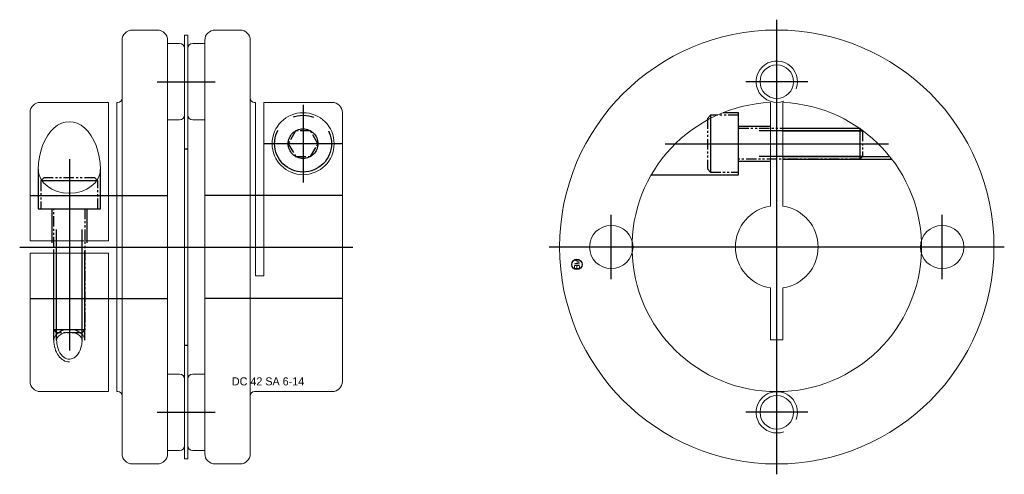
# Model space of a CAD drawing. Extents: x -14.3 to 80.9, y -22 to 22.
import ezdxf
from ezdxf.enums import TextEntityAlignment as Align

# ---------------------------------------------------------------- set-up
doc = ezdxf.new("R2010")
doc.units = 0
doc.header["$LTSCALE"] = 8
for name, pattern in [('CENTER', [50.8, 31.75, -6.35, 6.35, -6.35]), ('HIDDEN', [9.525, 6.35, -3.175]), ('PHANTOM', [2.5, 1.25, -0.25, 0.25, -0.25, 0.25, -0.25])]:
    doc.linetypes.add(name, pattern=pattern)
doc.layers.get('0').update_dxf_attribs({"linetype": 'CONTINUOUS', "lineweight": 18})
for name, color, linetype in [('BOM', 6, 'CONTINUOUS'), ('CENTER', 1, 'CENTER'), ('HIDDEN', 2, 'HIDDEN'), ('PHANTOM', 6, 'PHANTOM')]:
    doc.layers.add(name, color=color, linetype=linetype)
doc.layers.add('THIN', color=3, linetype='CONTINUOUS', lineweight=5)
doc.styles.add('ADESK1', font='romans')

# ---------------------------------------------------------------- blocks, each defined once
blk = doc.blocks.new('MCLBM2')
blk.add_circle((0, 0), 0.5)
at = {"style": 'ADESK1'}
blk.add_text('BM', height=0.5, dxfattribs=at).set_placement((0, 0), align=Align.MIDDLE)
at = {"style": 'ADESK1', "flags": 1}
for tag, p in [('NAME', (0, -1)), ('ENAME', (0, -2)), ('SPEC', (0, -3)), ('MATERIAL', (0, -4)), ('QTY', (0, -5)), ('WEIGHT', (0, -6)), ('PRICE', (0, -7)), ('REMARK', (0, -8)), ('USER1', (0, -9)), ('USER2', (0, -10)), ('USER3', (0, -11)), ('USER4', (0, -12)), ('USER5', (0, -13)), ('USER6', (0, -14))]:
    blk.add_attdef(tag, p, '', height=0.5, dxfattribs=at)

msp = doc.modelspace()

# ---------------------------------------------------------------- linework, layer by layer
for p, q in [((-1, 21), (-3.4, 21)), ((7, 21), (4.6, 21)), ((-4.4, 20), (-4.4, -20)), ((0, 20), (0, -20)), ((1.65, 20.5), (1.95, 20.5)), ((1.65, -20.5), (1.65, 20.5)), ((1.95, 20.5), (1.95, -20.5)), ((3.6, 20), (3.6, -20)), ((8, -20), (8, 20)), ((0, 19.7), (1.15, 19.7)), ((0, 12.3), (0, 19.7)), ((1.65, 19.2), (1.65, 12.8)), ((-12.3, 14), (-5.7, 14)), ((-5.7, 14), (-5.7, 0.6)), ((-4.9, 14), (-4.9, -14)), ((-4.9, 14), (-4.8, 14)), ((8.5, 14), (8.4, 14)), ((8.5, -2.8), (8.5, 14)), ((15.9, 14), (9.3, 14)), ((9.3, 14), (9.3, -2.8)), ((58.3, 13.987), (58.3, 3.955)), ((59.5, 3.955), (59.5, 13.987)), ((-13.3, 13), (-13.3, 0.6)), ((16.9, -13), (16.9, 13)), ((1.15, 12.3), (0, 12.3)), ((-13.3, 0.6), (-5.7, 0.6)), ((-13.3, -0.6), (-5.7, -0.6)), ((-13.3, -13), (-13.3, -0.6)), ((-5.7, -14), (-5.7, -0.6)), ((9.3, -2.8), (8.5, -2.8)), ((2.45, -12.3), (3.6, -12.3)), ((3.6, -12.3), (3.6, -19.7)), ((1.95, -19.2), (1.95, -12.8)), ((-12.3, -14), (-5.7, -14)), ((-4.9, -14), (-4.8, -14)), ((8.4, -14), (15.9, -14)), ((3.6, -19.7), (2.45, -19.7)), ((1.95, -20.5), (1.65, -20.5)), ((-1, -21), (-3.4, -21)), ((4.6, -21), (7, -21))]:
    msp.add_line(p, q)
at = {"extrusion": (1.22461e-16, -2.99932e-32, -1)}
for p, q in [((1.95, 19.2), (1.95, 12.8)), ((3.6, 19.7), (2.45, 19.7)), ((3.6, 12.3), (3.6, 19.7)), ((2.45, 12.3), (3.6, 12.3))]:
    msp.add_line(p, q, dxfattribs=at)
at = {"extrusion": (-2.99932e-32, -1.22461e-16, -1)}
for p, q in [((1.15, -12.3), (0, -12.3)), ((0, -12.3), (0, -19.7)), ((1.65, -19.2), (1.65, -12.8)), ((0, -19.7), (1.15, -19.7))]:
    msp.add_line(p, q, dxfattribs=at)
msp.add_lwpolyline([(58.3, -3.955), (58.3, -9), (59.5, -9), (59.5, -3.955)])
for centre, radius in [((58.9, 0), 21), ((58.9, 16), 1.621), ((13.1, 10), 3), ((42.9, 0), 2.1), ((74.9, 0), 2.1), ((58.9, -16), 1.621)]:
    msp.add_circle(centre, radius)
for centre, radius, start, end in [((-3.4, 20), 1, 90, 180), ((-1, 20), 1, 0, 90), ((4.6, 20), 1, 90, 180), ((7, 20), 1, 0, 90), ((1.15, 19.2), 0.5, 0, 90), ((-4.8, 14.4), 0.4, 270, 0), ((8.4, 14.4), 0.4, 180, 270), ((-12.3, 13), 1, 90, 180), ((15.9, 13), 1, 0, 90), ((58.9, 0), 14, 92.45629, 87.54371), ((1.15, 12.8), 0.5, 270, 0), ((58.9, 0), 4, 98.62693, 261.37307), ((58.9, 0), 4, 278.62693, 81.37307), ((2.45, -12.8), 0.5, 90, 180), ((-12.3, -13), 1, 180, 270), ((15.9, -13), 1, 270, 0), ((-4.8, -14.4), 0.4, 0, 90), ((8.4, -14.4), 0.4, 90, 180), ((2.45, -19.2), 0.5, 180, 270), ((-3.4, -20), 1, 180, 270), ((-1, -20), 1, 270, 0), ((4.6, -20), 1, 180, 270), ((7, -20), 1, 270, 0)]:
    msp.add_arc(centre, radius, start, end)
at = {"extrusion": (1.22461e-16, -2.99932e-32, -1)}
for centre, start, end in [((-2.45, 19.2), 0, 90), ((-2.45, 12.8), 270, 0)]:
    msp.add_arc(centre, 0.5, start, end, dxfattribs=at)
at = {"extrusion": (-2.99932e-32, -1.22461e-16, -1)}
for centre, start, end in [((-1.15, -12.8), 90, 180), ((-1.15, -19.2), 180, 270)]:
    msp.add_arc(centre, 0.5, start, end, dxfattribs=at)
at = {"ltscale": 0.1}
for major_axis, ratio, start_param, end_param in [((0, 4.619), 0.649519, 4.712389, 7.853982), ((3, 0), 0.7698, 3.141593, 6.283185)]:
    msp.add_ellipse((-9.5, 7.506), major_axis=major_axis, ratio=ratio, start_param=start_param, end_param=end_param, dxfattribs=at)
for points, knots in [([(-8.271, -9.031), (-8.271, -8.931), (-8.302, -8.83), (-8.445, -8.625), (-8.558, -8.524), (-8.854, -8.363), (-9.035, -8.304), (-9.421, -8.246), (-9.625, -8.249), (-10.008, -8.315), (-10.185, -8.379), (-10.47, -8.546), (-10.577, -8.648), (-10.703, -8.845), (-10.729, -8.939), (-10.729, -9.031)], [0, 0, 0, 0, 0.453778, 0.453778, 0.907556, 0.907556, 1.361335, 1.361335, 1.815113, 1.815113, 2.268891, 2.268891, 2.722669, 2.722669, 3.141593, 3.141593, 3.141593, 3.141593]), ([(-10.729, -9.031), (-10.729, -9.236), (-10.705, -9.441), (-10.586, -9.938), (-10.457, -10.21), (-10.134, -10.617), (-9.944, -10.752), (-9.564, -10.874), (-9.372, -10.867), (-8.993, -10.713), (-8.806, -10.561), (-8.498, -10.125), (-8.379, -9.841), (-8.287, -9.369), (-8.271, -9.2), (-8.271, -9.031)], [1.570796, 1.570796, 1.570796, 1.570796, 1.894652, 1.894652, 2.404787, 2.404787, 2.914922, 2.914922, 3.425058, 3.425058, 3.935193, 3.935193, 4.445328, 4.445328, 4.712389, 4.712389, 4.712389, 4.712389])]:
    msp.add_open_spline(points, degree=3, knots=knots, dxfattribs=at)
at = {"layer": 'CENTER'}
for p, q in [((58.9, -22), (58.9, 22)), ((58.9, 13), (58.9, 19)), ((-1, 16), (4.6, 16)), ((61.9, 16), (55.9, 16)), ((13.1, 13.75), (13.1, 6.25)), ((16.85, 10), (9.35, 10)), ((48.102, 10), (69.698, 10)), ((-9.5, 8.506), (-9.5, -10.031)), ((42.9, -3.1), (42.9, 3.1)), ((74.9, -3.1), (74.9, 3.1)), ((-14.3, 0), (17.9, 0)), ((80.9, 0), (36.9, 0)), ((46, 0), (39.8, 0)), ((78, 0), (71.8, 0)), ((58.9, -19), (58.9, -13)), ((61.9, -16), (55.9, -16))]:
    msp.add_line(p, q, dxfattribs=at)
at = {"layer": 'CENTER', "extrusion": (-2.99932e-32, -1.22461e-16, -1)}
msp.add_line((-1, -16), (4.6, -16), dxfattribs=at)
at = {"layer": 'HIDDEN'}
for p, q in [((55.2, 11.7), (58.3, 11.7)), ((59.5, 11.5), (66.884, 11.5)), ((59.5, 11.229), (67.261, 11.229)), ((1.65, 9.5), (1.95, 9.5)), ((59.5, 8.771), (69.812, 8.771)), ((55.2, 8.3), (58.3, 8.3)), ((59.5, 8.5), (70.024, 8.5)), ((-12.5, 7.506), (-12.5, 3.7)), ((-6.5, 3.7), (-6.5, 7.506)), ((-13.3, 5), (0, 5)), ((16.9, 5), (3.6, 5)), ((-12.5, 3.7), (-6.5, 3.7)), ((-11.2, 3.7), (-11.2, 0.4)), ((-7.8, 3.7), (-7.8, 0.4)), ((-11, -9.031), (-11, -0.4)), ((-10.729, -9.031), (-10.729, -0.4)), ((-8.271, -9.031), (-8.271, -0.4)), ((-8, -9.031), (-8, -0.4))]:
    msp.add_line(p, q, dxfattribs=at)
at = {"layer": 'HIDDEN', "extrusion": (-2.99932e-32, -1.22461e-16, -1)}
for p, q in [((-13.3, -5), (0, -5)), ((16.9, -5), (3.6, -5)), ((1.65, -9.5), (1.95, -9.5))]:
    msp.add_line(p, q, dxfattribs=at)
at = {"layer": 'HIDDEN'}
msp.add_lwpolyline([(46.776, 7), (55.2, 7), (55.2, 13), (53.704, 13)], dxfattribs=at)
at = {"layer": 'PHANTOM'}
for p, q in [((52.5, 12.75), (52.5, 7.25)), ((66.929, 11.5), (66.929, 8.5)), ((67.2, 11.229), (55.2, 11.229)), ((67.2, 8.771), (55.2, 8.771)), ((-6.75, 6.4), (-12.25, 6.4)), ((-10.729, -8.3), (-10.729, 3.7)), ((-8.271, -8.3), (-8.271, 3.7)), ((-8, -8.029), (-11, -8.029))]:
    msp.add_line(p, q, dxfattribs=at)
at = {"layer": 'PHANTOM', "ltscale": 0.1}
for points in [[(55.2, 12.75), (52.5, 12.75), (52.2, 12.45), (52.2, 7.55), (52.5, 7.25), (55.2, 7.25)], [(14.535, 10), (13.818, 11.243), (12.382, 11.243), (11.665, 10), (12.382, 8.757), (13.818, 8.757)], [(-6.75, 3.7), (-6.75, 6.4), (-7.05, 6.7), (-11.95, 6.7), (-12.25, 6.4), (-12.25, 3.7)]]:
    msp.add_lwpolyline(points, close=True, dxfattribs=at)
for points in [[(55.2, 11.5), (66.929, 11.5), (67.2, 11.229), (67.2, 8.771), (66.929, 8.5), (55.2, 8.5)], [(-8, 3.7), (-8, -8.029), (-8.271, -8.3), (-10.729, -8.3), (-11, -8.029), (-11, 3.7)]]:
    msp.add_lwpolyline(points, dxfattribs=at)
at = {"layer": 'PHANTOM'}
for radius in [2.75, 1.435]:
    msp.add_circle((13.1, 10), radius, dxfattribs=at)
at = {"layer": 'THIN'}
for centre in [(58.9, 16), (58.9, -16)]:
    msp.add_arc(centre, 2, 340, 290, dxfattribs=at)
at = {"layer": 'THIN', "ltscale": 0.1}
for major_axis, ratio, start_param in [((1.5, 0), 0.697764, 0), ((0, 2.093), 0.716575, 1.570796)]:
    msp.add_ellipse((-9.5, -9.031), major_axis=major_axis, ratio=ratio, start_param=start_param, end_param=3.141593, dxfattribs=at)

# ---------------------------------------------------------------- block references
at = {"layer": 'BOM', "rotation": 90}
msp.add_blockref('MCLBM2', (39.58, -1.68), dxfattribs=at)

# ---------------------------------------------------------------- texts
at = {"ltscale": 0.6, "insert": (6.214, -12.616), "char_height": 0.7776, "attachment_point": 1}
msp.add_mtext('DC 42 SA 6-14', dxfattribs=at)

doc.saveas('drawing.dxf')
